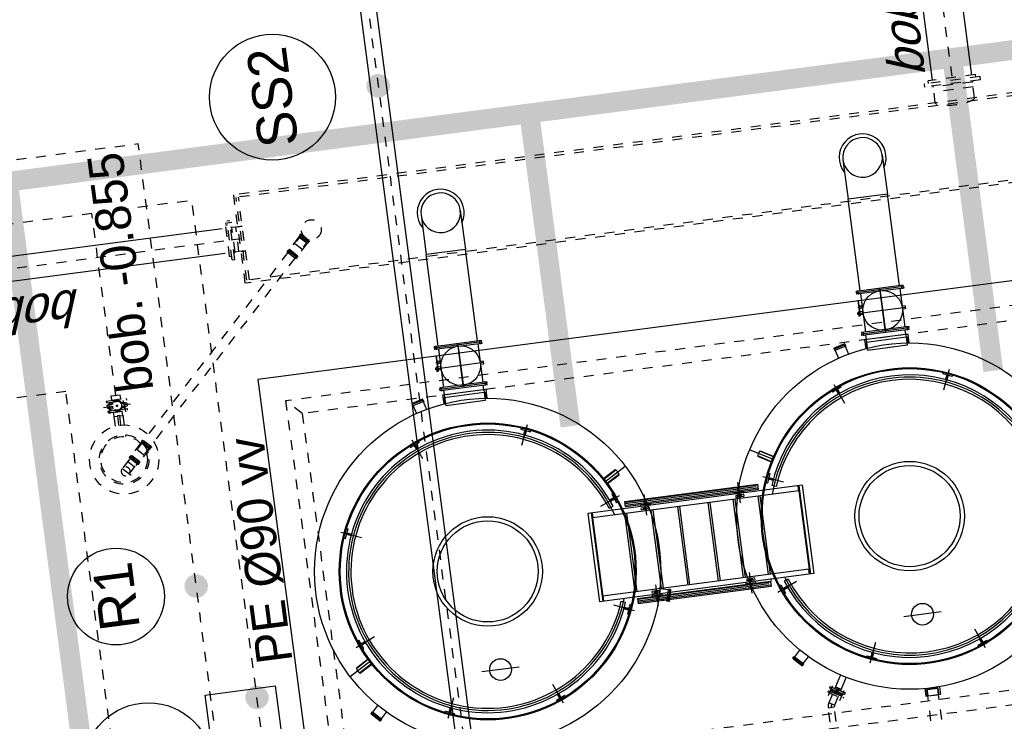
# Model space of a CAD drawing. Header units: metres. Extents: x 118052 to 118564, y 454784 to 455719.
# Tile 139 of 160: x 118522.88 to 118532.81, y 455290.4 to 455297.47. Entities that reach past the tile are written whole.
import ezdxf
from ezdxf.enums import TextEntityAlignment as Align

# ---------------------------------------------------------------- set-up
doc = ezdxf.new("R2010")
doc.units = ezdxf.units.M
doc.header["$LTSCALE"] = 0.5
for name, pattern in [('DASHED', [19.05, 12.7, -6.35]), ('Tauw_HIDDEN3', [2.8, 2, -0.8]), ('Tauw_L_Center2', [6.499, 4, -0.833, 0.833, -0.833])]:
    doc.linetypes.add(name, pattern=pattern)
for name, color, linetype in [('C-035', 6, 'Continuous'), ('EL_N_A_EB00----REVISIE~-_-----', 1, 'Continuous'), ('GRAAFWERKZAAMHEDEN', 6, 'Continuous'), ('KABELLOOP', 6, 'Continuous'), ('Koningsstal VIEUWPORT', 254, 'Continuous'), ('ME_N_A_EB00----kunstof-put~-_-----', 135, 'Continuous'), ('ME_N_H_EB00X---ALG_Stramien~-_-----', 135, 'Tauw_HIDDEN3'), ('ZU_N_-_AL999---LC_pvc90_sdr34__18_^200~-_-----', 7, 'Continuous'), ('ZU_N_-_AL999---LL_pvc250_zgr34__18_^200~N_-----', 7, 'Continuous'), ('ZU_N_-_AL999---LLVpvc400_zbr11__18_^100~-_-----', 7, 'Continuous'), ('ZU_N_-_AL999---LR_PE-90_vbr11__18_^200~-_-----', 7, 'Continuous'), ('ZU_N_-_AL999---LSSpvc160_vgr11__20_^200~M_-----', 7, 'Continuous'), ('ZU_N_-_AL999---LW_pvc160_vbr11__20_^200~M_-----', 7, 'Continuous'), ('ZU_N_-_EL999---LB_PE-90_sdr00~H_-----', 2, 'Tauw_L_Center2'), ('ZU_N_-_EL999---LC_pvc90_sdr34~H_-----', 2, 'Tauw_L_Center2'), ('ZU_N_-_EL999---LL_pvc250_zgr34~H_-----', 2, 'Tauw_L_Center2'), ('ZU_N_-_EL999---LL_pvc250_zgr34~W_-----', 2, 'Continuous'), ('ZU_N_-_EL999---LLVpvc400_zbr11~H_-----', 2, 'Tauw_L_Center2'), ('ZU_N_-_EL999---LLVpvc400_zbr11~W_-----', 2, 'Continuous'), ('ZU_N_-_EL999---LR_PE-90_vbr11~H_-----', 2, 'Tauw_L_Center2'), ('ZU_N_-_EL999---LSSpvc160_vgr11~H_-----', 2, 'Tauw_L_Center2'), ('ZU_N_-_EL999---LSSpvc160_vgr11~W_-----', 8, 'Continuous'), ('ZU_N_-_EL999---LW_pvc160_vbr11~H_-----', 2, 'Tauw_L_Center2'), ('ZU_N_-_ML999---LR_PE-90_pgr17__20_^200~M_-----', 7, 'Continuous'), ('ZU_N_-_ML999---LSSpvc160_vgr11__20_^200~M_-----', 7, 'Continuous'), ('ZU_N_-_ML999---LW_pvc160_vbr11__20_^200~M_-----', 7, 'Continuous')]:
    doc.layers.add(name, color=color, linetype=linetype)
doc.styles.add('BURO-025', font='Isocp.shx', dxfattribs={"height": 500})
doc.styles.add('TAUW-ISOCP', font='tcb_isocp.shx')
doc.styles.add('tcb_isocp', font='tcb_isocp.shx')

# ---------------------------------------------------------------- blocks, each defined once
blk = doc.blocks.new('A$C6DFC50BF')
at = {"layer": 'GRAAFWERKZAAMHEDEN'}
blk.add_lwpolyline([(67093.3, -72542.1), (74516.5, -72542.1), (74516.5, -73255.8), (67093.3, -73255.8)], close=True, dxfattribs=at)
at = {"layer": 'KABELLOOP', "linetype": 'DASHED', "const_width": 200}
for points in [[(79917.8, -55943.8), (79917.8, -91749.9), (53597.7, -91754.5), (53597.7, -89649.9)], [(63389.6, -68370.8), (63373.5, -71239.9), (79917.8, -71239.9)], [(76730.2, -76554.1), (79917.8, -76554.1)], [(76730.2, -80864.1), (79917.8, -80864.1)]]:
    blk.add_lwpolyline(points, dxfattribs=at)
at = {"layer": 'GRAAFWERKZAAMHEDEN', "color": 2, "style": 'BURO-025'}
blk.add_text('SLEUFBREEDTE=600mm', height=500, rotation=359.98371, dxfattribs=at).set_placement((67127.3, -73151.8))
blk = doc.blocks.new('Leidingen')
at = {"layer": 'C-035'}
blk.add_line((-187463, -14327.5), (-187457.3, -14341.4), dxfattribs=at)
at = {"layer": 'ME_N_A_EB00----kunstof-put~-_-----'}
for p, q in [((-184621.5, -13635), (-189121.5, -13635)), ((-184621.5, -30635), (-184621.5, -13635)), ((-187591.6, -14394.6), (-187721.6, -14169.5)), ((-187697.9, -14273.4), (-187623.7, -14402)), ((-187619.6, -14399.6), (-187694.8, -14269.4)), ((-187573.2, -14372.8), (-187648.4, -14242.6)), ((-187569.1, -14370.5), (-187643.4, -14241.9)), ((-187463, -14327.5), (-187370.6, -14289.3)), ((-187457.3, -14341.4), (-187364.9, -14303.1)), ((-187434.1, -14266.6), (-187351.4, -14466.4)), ((-187418, -14325.1), (-187399.8, -14369)), ((-187404.1, -14319.4), (-187386, -14363.3)), ((-187370.6, -14289.3), (-187364.9, -14303.1)), ((-186259, -14266.6), (-186341.8, -14466.4)), ((-186322.5, -14289.2), (-186328.3, -14303.1)), ((-186328.3, -14303.1), (-186235.9, -14341.4)), ((-186322.5, -14289.2), (-186230.1, -14327.5)), ((-186289, -14319.4), (-186307.2, -14363.2)), ((-186275.1, -14325.1), (-186293.3, -14369)), ((-188121.5, -14329.4), (-188202.1, -14410)), ((-188202.1, -14414.2), (-188186.6, -14429.8)), ((-188115.9, -14337.8), (-188193.6, -14415.6)), ((-188183, -14426.2), (-188193.6, -14415.6)), ((-188101.7, -14344.9), (-188186.6, -14429.8)), ((-188183, -14426.2), (-188122.2, -14487)), ((-188117.3, -14329.4), (-188101.7, -14344.9)), ((-188105.2, -14348.4), (-188115.9, -14337.8)), ((-188105.2, -14348.4), (-188044.4, -14409.3)), ((-186230.1, -14327.5), (-186235.9, -14341.4)), ((-188265, -15097.6), (-188065.2, -15180.4)), ((-188242.4, -15161.1), (-188204.1, -15068.7)), ((-188228.5, -15166.8), (-188190.3, -15074.4)), ((-188206.5, -15113.7), (-188162.6, -15131.9)), ((-188204.1, -15068.7), (-188190.2, -15074.4)), ((-185428.1, -15097.5), (-185627.9, -15180.3)), ((-185486.6, -15113.6), (-185530.5, -15131.8)), ((-185489, -15068.6), (-185502.9, -15074.4)), ((-185502.8, -15074.4), (-185464.6, -15166.7)), ((-185489, -15068.6), (-185450.7, -15161)), ((-188242.4, -15161.1), (-188228.5, -15166.8)), ((-188212.3, -15127.5), (-188168.4, -15145.7)), ((-185480.8, -15127.5), (-185524.7, -15145.7)), ((-185450.7, -15161), (-185464.6, -15166.7)), ((-185088.2, -15156.8), (-185171.3, -15179.1)), ((-185068.2, -15146.3), (-185089.5, -15152)), ((-185058.4, -15267.9), (-185089.5, -15152)), ((-185088.2, -15156.8), (-185073.7, -15152.9)), ((-185045.2, -15259.2), (-185073.7, -15152.9)), ((-185035, -15258.5), (-185064.6, -15148.4)), ((-185059.7, -15263), (-185142.8, -15285.3)), ((-185059.7, -15263), (-185045.2, -15259.2)), ((-185037.2, -15262.2), (-185058.4, -15267.9)), ((-187846.5, -15874.7), (-187846.5, -15495.3)), ((-185131.6, -15485), (-185021.5, -15485)), ((-185131.6, -15885), (-185131.6, -15485)), ((-185021.5, -15465), (-185110.4, -15465)), ((-185108.7, -15479), (-185046.5, -15479)), ((-185046.5, -15479), (-185046.5, -15885)), ((-185021.5, -15905), (-185021.5, -15465)), ((-185021.5, -15485), (-184974.6, -15485)), ((-184979.6, -15462.5), (-184954.6, -15462.5)), ((-184974.6, -15925), (-184974.6, -15445)), ((-184974.6, -15445), (-184959.6, -15445)), ((-184939.6, -15462.5), (-184964.6, -15462.5)), ((-184959.6, -15925), (-184959.6, -15445)), ((-184944.6, -15445), (-184959.6, -15445)), ((-184959.6, -15925), (-184959.6, -15445)), ((-184944.6, -15925), (-184944.6, -15445)), ((-184554.6, -15485), (-184944.6, -15485)), ((-184775.2, -15438), (-184775.2, -15451)), ((-184733.8, -15438), (-184775.2, -15438)), ((-184619.8, -15451), (-184775.2, -15451)), ((-184773.2, -15440), (-184773.2, -15449)), ((-184733.8, -15440), (-184773.2, -15440)), ((-184619.8, -15449), (-184773.2, -15449)), ((-184764.6, -15485), (-184764.6, -15455)), ((-184734.6, -15455), (-184764.6, -15455)), ((-184757.1, -15432), (-184755.1, -15430)), ((-184757.1, -15438), (-184757.1, -15432)), ((-184742.1, -15432), (-184757.1, -15432)), ((-184757.1, -15449), (-184757.1, -15440)), ((-184757.1, -15455), (-184757.1, -15451)), ((-184744.1, -15430), (-184755.1, -15430)), ((-184749.6, -15920), (-184749.6, -15425)), ((-184742.1, -15432), (-184744.1, -15430)), ((-184742.1, -15438), (-184742.1, -15432)), ((-184742.1, -15449), (-184742.1, -15440)), ((-184742.1, -15455), (-184742.1, -15451)), ((-184734.6, -15485), (-184734.6, -15455)), ((-184733.8, -15438), (-184733.8, -15440)), ((-184702.1, -15485), (-184702.1, -15451)), ((-184677.1, -15451), (-184702.1, -15451)), ((-184689.6, -15492.8), (-184689.6, -15440.3)), ((-184677.1, -15485), (-184677.1, -15451)), ((-184619.8, -15449), (-184619.8, -15451)), ((-184534.6, -15462.5), (-184559.6, -15462.5)), ((-184554.6, -15925), (-184554.6, -15445)), ((-184539.6, -15445), (-184554.6, -15445)), ((-184544.6, -15462.5), (-184519.6, -15462.5)), ((-184539.6, -15925), (-184539.6, -15445)), ((-184539.6, -15925), (-184539.6, -15445)), ((-184539.6, -15445), (-184524.6, -15445)), ((-184524.6, -15925), (-184524.6, -15445)), ((-184524.6, -15485), (-183590.8, -15485)), ((-183590.8, -15885), (-183590.8, -15485)), ((-183190.8, -15485), (-183590.8, -15485)), ((-184534.6, -15685), (-184964.6, -15685)), ((-184947, -15685), (-184522.5, -15685)), ((-184947, -15685), (-184522.5, -15685)), ((-185021.5, -15885), (-185131.6, -15885)), ((-185021.5, -15905), (-185110.4, -15905)), ((-185046.5, -15891), (-185108.7, -15891)), ((-185046.5, -15885), (-185046.5, -15891)), ((-185021.5, -15885), (-184974.6, -15885)), ((-184979.6, -15907.5), (-184954.6, -15907.5)), ((-184939.6, -15907.5), (-184964.6, -15907.5)), ((-184554.6, -15885), (-184944.6, -15885)), ((-184764.6, -15915), (-184764.6, -15885)), ((-184734.6, -15915), (-184764.6, -15915)), ((-184734.6, -15915), (-184734.6, -15885)), ((-184534.6, -15907.5), (-184559.6, -15907.5)), ((-184544.6, -15907.5), (-184519.6, -15907.5)), ((-184524.6, -15885), (-183590.8, -15885)), ((-183190.8, -15885), (-183590.8, -15885)), ((-184974.6, -15925), (-184959.6, -15925)), ((-184944.6, -15925), (-184959.6, -15925)), ((-184539.6, -15925), (-184554.6, -15925)), ((-184539.6, -15925), (-184524.6, -15925)), ((-188265, -16272.7), (-188065, -16189.8)), ((-188242.4, -16209.2), (-188228.5, -16203.4)), ((-188204.1, -16301.6), (-188242.4, -16209.2)), ((-188190.2, -16295.8), (-188228.5, -16203.4)), ((-185428, -16272.6), (-185628, -16189.8)), ((-185464.5, -16203.4), (-185502.8, -16295.8)), ((-185450.7, -16209.1), (-185489, -16301.5)), ((-185450.7, -16209.1), (-185464.6, -16203.4)), ((-188212.2, -16242.7), (-188168.3, -16224.5)), ((-188206.5, -16256.6), (-188162.6, -16238.4)), ((-188204.1, -16301.6), (-188190.2, -16295.8)), ((-185486.6, -16256.5), (-185530.4, -16238.3)), ((-185480.8, -16242.6), (-185524.7, -16224.5)), ((-185489, -16301.5), (-185502.8, -16295.7)), ((-187296.4, -18949.3), (-187296.2, -16763.9)), ((-186396.2, -16764), (-187296.2, -16763.9)), ((-186396.2, -16799), (-187296.2, -16798.9)), ((-187296.2, -16803.9), (-187246.2, -16803.9)), ((-187296.2, -16808.9), (-187246.2, -16808.9)), ((-187246.2, -16803.9), (-187291.2, -16803.9)), ((-186446.2, -16804), (-187253.7, -16803.9)), ((-187246.4, -18909.3), (-187246.2, -16803.9)), ((-186446.4, -18909.4), (-186446.2, -16804)), ((-186396.2, -16804), (-186446.2, -16804)), ((-186446.2, -16804), (-186401.2, -16804)), ((-186396.2, -16809), (-186446.2, -16809)), ((-186396.4, -18949.4), (-186396.2, -16764)), ((-187434.1, -17103.6), (-187351.2, -16903.6)), ((-186341.9, -16903.6), (-186259, -17103.6)), ((-187417.9, -17045.1), (-187399.8, -17001.2)), ((-187404.1, -17050.8), (-187385.9, -17006.9)), ((-187319.3, -16984.1), (-187334.7, -17026.4)), ((-186373.7, -16984.1), (-186358.3, -17026.4)), ((-186288.9, -17050.8), (-186307.1, -17006.9)), ((-186275.1, -17045), (-186293.2, -17001.2)), ((-186124, -16999.5), (-186049.8, -17128.1)), ((-186119.9, -16997.2), (-186044.7, -17127.4)), ((-186101.6, -16975.4), (-185971.6, -17200.6)), ((-186073.5, -16970.4), (-185998.3, -17100.6)), ((-185995.2, -17096.6), (-186069.5, -16968)), ((-187462.9, -17042.7), (-187457.2, -17028.8)), ((-187370.6, -17080.9), (-187462.9, -17042.7)), ((-187364.8, -17067.1), (-187457.2, -17028.8)), ((-187370.6, -17080.9), (-187364.8, -17067.1)), ((-186235.8, -17028.8), (-186328.2, -17067)), ((-186322.4, -17080.9), (-186328.2, -17067)), ((-186230.1, -17042.6), (-186322.4, -17080.9)), ((-186230.1, -17042.6), (-186235.8, -17028.8)), ((-187366.2, -17150.9), (-187366.4, -18505.9)), ((-187316.2, -17150.9), (-187366.2, -17150.9)), ((-187356.4, -18505.9), (-187356.2, -17150.9)), ((-187341.4, -18485.9), (-187341.2, -17150.9)), ((-187326.4, -18505.9), (-187326.2, -17150.9)), ((-187316.2, -17150.9), (-187316.4, -18505.9)), ((-186446.2, -17131), (-187246.2, -17130.9)), ((-186446.2, -17151), (-187246.2, -17150.9)), ((-186376.6, -17150.5), (-186326.6, -17150.4)), ((-186376.2, -17151), (-186376.4, -18506)), ((-186366.4, -18506), (-186366.2, -17151)), ((-186351.4, -18486), (-186351.2, -17151)), ((-186336.4, -18506), (-186336.2, -17151)), ((-186326.2, -17151), (-186326.4, -18506)), ((-187296.2, -17300.9), (-187311.2, -17300.9)), ((-187311.2, -17400.9), (-187311.2, -17300.9)), ((-187280.2, -17310.9), (-187280.2, -17341.5)), ((-187262.2, -17310.9), (-187262.2, -17341.5)), ((-186430.2, -17311), (-186430.2, -17341.6)), ((-186412.2, -17311), (-186412.2, -17341.6)), ((-186381.2, -17301), (-186396.2, -17301)), ((-186381.2, -17301), (-186381.2, -17401)), ((-187410.5, -17350.9), (-187200.5, -17350.9)), ((-187374.6, -17443.2), (-187352.3, -17360.1)), ((-187311.2, -17343.4), (-187366.2, -17343.4)), ((-187311.2, -17358.4), (-187366.2, -17358.4)), ((-187316.2, -17343.4), (-187316.2, -17358.4)), ((-187296.2, -17400.9), (-187311.3, -17400.9)), ((-187288.4, -17345.9), (-187255.4, -17345.9)), ((-187280.2, -17341.5), (-187280.2, -17350.3)), ((-187280.2, -17380.9), (-187280.2, -17350.3)), ((-187271.2, -17324.6), (-187271.2, -17369.8)), ((-187268.3, -17471.7), (-187246.1, -17388.6)), ((-187262.2, -17341.5), (-187262.2, -17350.3)), ((-187262.2, -17380.9), (-187262.2, -17350.3)), ((-186446.2, -17401), (-187246.2, -17400.9)), ((-186282, -17351), (-186491.9, -17351)), ((-186404.1, -17346), (-186437, -17346)), ((-186430.2, -17341.6), (-186430.2, -17350.4)), ((-186430.2, -17381), (-186430.2, -17350.4)), ((-186421.2, -17324.7), (-186421.2, -17369.9)), ((-186412.2, -17341.6), (-186412.2, -17350.4)), ((-186412.2, -17381), (-186412.2, -17350.4)), ((-186381.2, -17401), (-186396.2, -17401)), ((-186326.2, -17343.5), (-186381.2, -17343.5)), ((-186326.2, -17358.5), (-186381.2, -17358.5)), ((-186376.2, -17313.5), (-186376.2, -17328.5)), ((-187385.1, -17463.2), (-187379.4, -17441.9)), ((-187383, -17466.8), (-187272.9, -17496.3)), ((-187379.4, -17441.9), (-187263.5, -17473)), ((-187374.6, -17443.2), (-187378.5, -17457.7)), ((-187378.5, -17457.7), (-187272.2, -17486.2)), ((-187268.3, -17471.7), (-187272.2, -17486.2)), ((-187269.2, -17494.2), (-187263.5, -17473)), ((-186446.2, -17421), (-187246.2, -17420.9)), ((-186446.3, -17671), (-187246.3, -17670.9)), ((-186446.3, -17691), (-187246.3, -17690.9)), ((-186446.3, -17981), (-187246.3, -17980.9)), ((-186446.3, -18001), (-187246.3, -18000.9)), ((-187410.6, -18305.9), (-187200.6, -18305.9)), ((-187366.3, -18298.4), (-187311.3, -18298.4)), ((-187316.3, -18313.4), (-187316.3, -18298.4)), ((-187296.3, -18255.9), (-187311.3, -18255.9)), ((-187311.3, -18355.9), (-187311.3, -18255.9)), ((-187280.3, -18275.9), (-187280.3, -18306.5)), ((-187280.3, -18315.3), (-187280.3, -18306.5)), ((-187271.3, -18332.2), (-187271.3, -18287)), ((-187262.3, -18275.9), (-187262.3, -18306.5)), ((-187262.3, -18315.3), (-187262.3, -18306.5)), ((-186446.3, -18236), (-187246.3, -18235.9)), ((-186446.3, -18256), (-187246.3, -18255.9)), ((-186282.1, -18306), (-186492, -18306)), ((-186430.3, -18276), (-186430.3, -18306.6)), ((-186430.3, -18315.4), (-186430.3, -18306.6)), ((-186421.3, -18332.3), (-186421.3, -18287.1)), ((-186412.3, -18276), (-186412.3, -18306.6)), ((-186412.3, -18315.4), (-186412.3, -18306.6)), ((-186381.3, -18256), (-186396.3, -18256)), ((-186381.3, -18256), (-186381.3, -18356)), ((-186381.3, -18298.5), (-186326.3, -18298.5)), ((-187366.3, -18313.4), (-187311.3, -18313.4)), ((-187311.4, -18355.9), (-187296.3, -18355.9)), ((-187288.5, -18310.9), (-187255.5, -18310.9)), ((-187280.3, -18345.9), (-187280.3, -18315.3)), ((-187262.3, -18345.9), (-187262.3, -18315.3)), ((-186404.2, -18311), (-186437.2, -18311)), ((-186430.3, -18346), (-186430.3, -18315.4)), ((-186412.3, -18346), (-186412.3, -18315.4)), ((-186396.3, -18356), (-186381.3, -18356)), ((-186381.3, -18313.5), (-186326.3, -18313.5)), ((-186376.3, -18343.5), (-186376.3, -18328.5)), ((-186446.4, -18491), (-187246.4, -18490.9)), ((-186101.6, -18694.7), (-185971.6, -18469.5)), ((-187370.6, -18589.1), (-187462.9, -18627.4)), ((-187364.8, -18603), (-187457.2, -18641.2)), ((-187434.1, -18566.4), (-187351.2, -18766.5)), ((-187370.6, -18589.1), (-187364.8, -18603)), ((-187316.4, -18505.9), (-187366.4, -18505.9)), ((-186446.4, -18511), (-187246.4, -18510.9)), ((-186376.4, -18506), (-186326.4, -18506)), ((-186341.9, -18766.5), (-186259, -18566.4)), ((-186322.4, -18589.1), (-186328.2, -18603)), ((-186235.8, -18641.3), (-186328.2, -18603)), ((-186230.1, -18627.4), (-186322.4, -18589.1)), ((-186124, -18670.6), (-186049.8, -18541.9)), ((-186119.9, -18672.8), (-186044.7, -18542.6)), ((-186073.5, -18699.6), (-185998.3, -18569.4)), ((-185995.2, -18573.4), (-186069.5, -18702)), ((-188121.5, -18629.4), (-188202.1, -18710)), ((-188115.8, -18637.9), (-188193.6, -18715.7)), ((-188101.7, -18644.9), (-188186.5, -18729.8)), ((-188117.2, -18629.4), (-188101.7, -18644.9)), ((-188105.2, -18648.5), (-188115.8, -18637.9)), ((-188105.2, -18648.5), (-188044.4, -18709.3)), ((-187462.9, -18627.4), (-187457.2, -18641.2)), ((-187417.9, -18625), (-187399.8, -18668.8)), ((-187404.1, -18619.2), (-187385.9, -18663.1)), ((-187319.3, -18685.9), (-187334.7, -18643.7)), ((-186373.7, -18685.9), (-186358.3, -18643.7)), ((-186288.9, -18619.3), (-186307.1, -18663.1)), ((-186275.1, -18625), (-186293.2, -18668.9)), ((-186230.1, -18627.4), (-186235.8, -18641.3)), ((-188202.1, -18714.2), (-188186.5, -18729.8)), ((-188183, -18726.3), (-188193.6, -18715.7)), ((-188183, -18726.3), (-188122.2, -18787.1)), ((-188556.5, -19056.7), (-188505.5, -18968.4)), ((-188464.6, -18955.6), (-188547.1, -19098.5)), ((-188492.5, -18975.9), (-188543.5, -19064.2)), ((-188450.7, -18963.6), (-188533.2, -19106.5)), ((-188492.5, -18975.9), (-188518, -19020)), ((-188492.5, -18975.9), (-188505.5, -18968.4)), ((-188448.1, -18988.2), (-188497, -18960)), ((-188480.3, -18982.9), (-188492.5, -18975.9)), ((-188450.7, -18963.6), (-188464.6, -18955.6)), ((-187296.4, -18904.3), (-187246.4, -18904.3)), ((-187296.4, -18909.3), (-187246.4, -18909.3)), ((-186396.4, -18914.4), (-187296.4, -18914.3)), ((-186396.4, -18949.4), (-187296.4, -18949.3)), ((-187246.4, -18909.3), (-187291.4, -18909.3)), ((-186446.4, -18909.4), (-187246.4, -18909.3)), ((-186396.4, -18904.4), (-186446.4, -18904.4)), ((-186446.4, -18909.4), (-186401.4, -18909.4)), ((-186396.4, -18909.4), (-186446.4, -18909.4)), ((-188510.6, -19096.4), (-188559.5, -19068.2)), ((-188556.5, -19056.7), (-188543.5, -19064.2)), ((-188533.2, -19106.5), (-188547.1, -19098.5)), ((-188518, -19020), (-188543.5, -19064.2)), ((-188531.3, -19071.2), (-188543.5, -19064.2)), ((-188485.6, -19047.9), (-188535, -19019.4)), ((-188477.6, -19034.1), (-188527, -19005.6)), ((-188508.1, -19062.9), (-188506, -19063.3)), ((-188474.5, -19008.7), (-188506, -19063.3)), ((-188490.4, -19072.3), (-188506, -19063.3)), ((-188458.9, -19017.7), (-188490.4, -19072.3)), ((-188377.5, -19137.5), (-188490.4, -19072.3)), ((-188485.6, -19047.9), (-188477.6, -19034.1)), ((-188475.9, -19007.2), (-188474.5, -19008.7)), ((-188458.9, -19017.7), (-188474.5, -19008.7)), ((-188346, -19082.9), (-188458.9, -19017.7)), ((-188265, -19397.4), (-188065, -19480.2)), ((-188204.1, -19368.5), (-188242.4, -19460.9)), ((-188190.2, -19374.2), (-188228.5, -19466.6)), ((-188204.1, -19368.5), (-188190.2, -19374.2)), ((-185428, -19397.4), (-185628, -19480.3)), ((-185489, -19368.5), (-185502.8, -19374.3)), ((-185464.5, -19466.7), (-185502.8, -19374.3)), ((-185450.7, -19460.9), (-185489, -19368.5)), ((-188242.4, -19460.9), (-188228.5, -19466.6)), ((-188212.2, -19427.3), (-188168.3, -19445.5)), ((-188206.5, -19413.5), (-188162.6, -19431.7)), ((-185486.6, -19413.5), (-185530.4, -19431.7)), ((-185480.8, -19427.4), (-185524.7, -19445.6)), ((-185450.7, -19460.9), (-185464.6, -19466.7)), ((-185088.2, -19456.9), (-185171.3, -19479.1)), ((-185068.2, -19446.3), (-185089.5, -19452)), ((-185058.4, -19567.9), (-185089.5, -19452)), ((-185088.2, -19456.9), (-185073.7, -19453)), ((-185045.2, -19559.2), (-185073.7, -19453)), ((-185035, -19558.6), (-185064.6, -19448.5)), ((-185059.7, -19563.1), (-185142.8, -19585.4)), ((-185059.7, -19563.1), (-185045.2, -19559.2)), ((-185037.2, -19562.3), (-185058.4, -19567.9)), ((-187846.5, -20174.7), (-187846.5, -19795.3)), ((-185131.6, -19785), (-185021.5, -19785)), ((-185131.6, -20185), (-185131.6, -19785)), ((-185021.5, -19765), (-185110.4, -19765)), ((-185108.7, -19779), (-185046.5, -19779)), ((-185046.5, -19779), (-185046.5, -20185)), ((-185021.5, -20205), (-185021.5, -19765)), ((-185021.5, -19785), (-184974.6, -19785)), ((-184979.6, -19762.5), (-184954.6, -19762.5)), ((-184974.6, -20225), (-184974.6, -19745)), ((-184974.6, -19745), (-184959.6, -19745)), ((-184939.6, -19762.5), (-184964.6, -19762.5)), ((-184959.6, -20225), (-184959.6, -19745)), ((-184944.6, -19745), (-184959.6, -19745)), ((-184959.6, -20225), (-184959.6, -19745)), ((-184944.6, -20225), (-184944.6, -19745)), ((-184554.6, -19785), (-184944.6, -19785)), ((-184775.2, -19738), (-184775.2, -19751)), ((-184733.8, -19738), (-184775.2, -19738)), ((-184619.8, -19751), (-184775.2, -19751)), ((-184773.2, -19740), (-184773.2, -19749)), ((-184733.8, -19740), (-184773.2, -19740)), ((-184619.8, -19749), (-184773.2, -19749)), ((-184764.6, -19785), (-184764.6, -19755)), ((-184734.6, -19755), (-184764.6, -19755)), ((-184757.1, -19732), (-184755.1, -19730)), ((-184757.1, -19738), (-184757.1, -19732)), ((-184742.1, -19732), (-184757.1, -19732)), ((-184757.1, -19749), (-184757.1, -19740)), ((-184757.1, -19755), (-184757.1, -19751)), ((-184744.1, -19730), (-184755.1, -19730)), ((-184749.6, -20220), (-184749.6, -19725)), ((-184742.1, -19732), (-184744.1, -19730)), ((-184742.1, -19738), (-184742.1, -19732)), ((-184742.1, -19749), (-184742.1, -19740)), ((-184742.1, -19755), (-184742.1, -19751)), ((-184734.6, -19785), (-184734.6, -19755)), ((-184733.8, -19738), (-184733.8, -19740)), ((-184702.1, -19785), (-184702.1, -19751)), ((-184677.1, -19751), (-184702.1, -19751)), ((-184689.6, -19792.8), (-184689.6, -19740.3)), ((-184677.1, -19785), (-184677.1, -19751)), ((-184619.8, -19749), (-184619.8, -19751)), ((-184534.6, -19762.5), (-184559.6, -19762.5)), ((-184554.6, -20225), (-184554.6, -19745)), ((-184539.6, -19745), (-184554.6, -19745)), ((-184544.6, -19762.5), (-184519.6, -19762.5)), ((-184539.6, -20225), (-184539.6, -19745)), ((-184539.6, -20225), (-184539.6, -19745)), ((-184539.6, -19745), (-184524.6, -19745)), ((-184524.6, -20225), (-184524.6, -19745)), ((-184524.6, -19785), (-183590.8, -19785)), ((-183590.8, -20185), (-183590.8, -19785)), ((-183190.8, -19785), (-183590.8, -19785)), ((-188671.6, -19925.5), (-188671.6, -19930.5)), ((-188610.5, -19925.5), (-188671.6, -19925.5)), ((-188606.6, -19930.5), (-188671.6, -19930.5)), ((-188671.6, -19930.5), (-188671.6, -19999.4)), ((-188594.9, -19910.5), (-188671.4, -19910.5)), ((-188671.4, -19910.5), (-188671.4, -20060.5)), ((-188595.6, -19930.5), (-188671.4, -19930.5)), ((-188606.6, -19930.5), (-188606.6, -20040.5)), ((-188604.6, -19932.5), (-188606.6, -19930.5)), ((-188602.6, -19930.5), (-188604.6, -19932.5)), ((-188604.6, -19932.5), (-188604.6, -20038.5)), ((-188602.6, -20040.5), (-188602.6, -19930.5)), ((-188595.6, -19930.5), (-188602.6, -19930.5)), ((-184534.6, -19985), (-184964.6, -19985)), ((-184947, -19985), (-184522.5, -19985)), ((-184947, -19985), (-184522.5, -19985)), ((-188671.6, -19999.4), (-188671.6, -20045.5)), ((-188671.6, -20040.5), (-188606.6, -20040.5)), ((-188671.6, -20045.5), (-188610.5, -20045.5)), ((-188595.6, -20040.5), (-188671.4, -20040.5)), ((-188594.9, -20060.5), (-188671.4, -20060.5)), ((-188606.6, -20040.5), (-188604.6, -20038.5)), ((-188604.6, -20038.5), (-188602.6, -20040.5)), ((-188602.6, -20040.5), (-188595.6, -20040.5)), ((-185021.5, -20185), (-185131.6, -20185)), ((-185046.5, -20191), (-185108.7, -20191)), ((-185046.5, -20185), (-185046.5, -20191)), ((-185021.5, -20185), (-184974.6, -20185)), ((-184554.6, -20185), (-184944.6, -20185)), ((-184764.6, -20215), (-184764.6, -20185)), ((-184734.6, -20215), (-184734.6, -20185)), ((-184524.6, -20185), (-183590.8, -20185)), ((-183190.8, -20185), (-183590.8, -20185)), ((-185021.5, -20205), (-185110.4, -20205)), ((-184979.6, -20207.5), (-184954.6, -20207.5)), ((-184974.6, -20225), (-184959.6, -20225)), ((-184939.6, -20207.5), (-184964.6, -20207.5)), ((-184944.6, -20225), (-184959.6, -20225)), ((-184734.6, -20215), (-184764.6, -20215)), ((-184534.6, -20207.5), (-184559.6, -20207.5)), ((-184539.6, -20225), (-184554.6, -20225)), ((-184544.6, -20207.5), (-184519.6, -20207.5)), ((-184539.6, -20225), (-184524.6, -20225)), ((-188265, -20572.5), (-188065.2, -20489.7)), ((-185428.1, -20572.5), (-185627.9, -20489.8)), ((-188242.4, -20509), (-188228.5, -20503.2)), ((-188242.4, -20509), (-188204.1, -20601.4)), ((-188228.5, -20503.2), (-188190.3, -20595.6)), ((-188212.3, -20542.5), (-188168.4, -20524.3)), ((-188206.5, -20556.3), (-188162.6, -20538.2)), ((-185486.6, -20556.4), (-185530.5, -20538.2)), ((-185480.8, -20542.6), (-185524.7, -20524.4)), ((-185502.8, -20595.7), (-185464.6, -20503.3)), ((-185489, -20601.4), (-185450.7, -20509)), ((-185450.7, -20509), (-185464.6, -20503.3)), ((-188204.1, -20601.4), (-188190.2, -20595.6)), ((-185489, -20601.4), (-185502.9, -20595.7))]:
    blk.add_line(p, q, dxfattribs=at)
for centre, radius in [((-186846.5, -15685), 1750), ((-186846.5, -15685.2), 1500), ((-186846.5, -15685.2), 1490), ((-186846.5, -15685.1), 553), ((-186846.5, -15685), 510.9), ((-184749.6, -15685), 200), ((-187846.5, -15685), 110), ((-187271.2, -17345.9), 15), ((-187271.2, -17345.9), 10), ((-186421.2, -17346), 15), ((-186421.2, -17346), 10), ((-186846.5, -19985), 1750), ((-187271.3, -18310.9), 15), ((-187271.3, -18310.9), 10), ((-186421.3, -18311), 15), ((-186421.3, -18311), 10), ((-186846.5, -19985.1), 1500), ((-186846.5, -19985.1), 1490), ((-186846.5, -19985.1), 553), ((-186846.5, -19985), 510.9), ((-184749.6, -19985), 200), ((-187846.5, -19985), 110)]:
    blk.add_circle(centre, radius, dxfattribs=at)
for centre, radius, start, end in [((-186846.5, -15684.9), 1427.5, 289.99812, 250.00188), ((-186846.5, -15684.9), 1405, 286.54077, 251.31986), ((-186846.5, -15684.9), 1382.5, 289.99806, 250.00194), ((-187635.5, -14318.5), 77, 95.83796, 144.16204), ((-188200, -14412.1), 3, 135, 225), ((-188119.4, -14331.5), 3, 45, 135), ((-185067.5, -15149.2), 3, 15, 105), ((-185037.9, -15259.3), 3, 285, 15), ((-183190.8, -15685), 200, 90, 270), ((-183190.8, -15685), 237.5, 237.3631, 122.63689), ((-183190.8, -15685), 200, 270, 90), ((-186057.6, -17051.6), 77, 275.83796, 324.16204), ((-187271.2, -17310.9), 9, 359.99336, 179.99336), ((-186421.2, -17311), 9, 359.99336, 179.99336), ((-187271.2, -17380.9), 9, 179.99336, 359.99336), ((-186421.2, -17381), 9, 179.99336, 359.99336), ((-187382.2, -17463.9), 3, 165, 255), ((-187272.1, -17493.5), 3, 255, 345), ((-187271.3, -18275.9), 9, 359.99336, 179.99336), ((-186421.3, -18276), 9, 359.99336, 179.99336), ((-187271.3, -18345.9), 9, 179.99336, 359.99336), ((-186421.3, -18346), 9, 179.99336, 359.99336), ((-187306.4, -18505.9), 10, 179.99336, 359.99336), ((-186057.6, -18618.5), 77, 35.83796, 84.16204), ((-186846.5, -19985.1), 1427.5, 109.99812, 250), ((-186846.5, -19985.1), 1405, 108.68014, 250), ((-186846.5, -19985.1), 1382.5, 109.99806, 250), ((-188119.4, -18631.5), 3, 45, 135), ((-186846.5, -19985.1), 1405, 290, 73.45923), ((-186846.5, -19985.1), 1382.5, 290, 70.00194), ((-186846.5, -19985.1), 1427.5, 290, 70.00188), ((-188200, -18712.1), 3, 135, 225), ((-185067.5, -19449.2), 3, 15, 105), ((-185037.9, -19559.4), 3, 285, 15), ((-183190.8, -19985), 200, 90, 270), ((-183190.8, -19985), 237.5, 237.3631, 122.63689), ((-183190.8, -19985), 200, 270, 90)]:
    blk.add_arc(centre, radius, start, end, dxfattribs=at)
at = {"layer": 'ME_N_H_EB00X---ALG_Stramien~-_-----'}
for p, q in [((-184772.5, -12109.5), (-184655.7, -12109.5)), ((-184741.2, -12089.5), (-184759.2, -12089.5)), ((-184759.2, -12089.5), (-184759.2, -12289.5)), ((-184741.2, -12089.5), (-184741.2, -12218.7)), ((-184724.2, -12120.5), (-184741.2, -12120.5)), ((-184724.2, -12120.5), (-184714.2, -12088.5)), ((-184724.2, -12120.5), (-184724.2, -12140.7)), ((-184682.2, -12088.5), (-184714.2, -12088.5)), ((-184682.2, -12088.5), (-184714.2, -12088.5)), ((-184714.2, -12136.7), (-184714.2, -12088.5)), ((-184698.8, -12050.2), (-184698.8, -12326.9)), ((-184672.2, -12120.5), (-184682.2, -12088.5)), ((-184682.2, -12137.1), (-184682.2, -12088.5)), ((-184672.2, -12120.5), (-184656.4, -12120.5)), ((-184672.2, -12120.5), (-184672.2, -12141.4)), ((-184656.4, -12089.5), (-184638.4, -12089.5)), ((-184656.4, -12089.5), (-184656.4, -12289.5)), ((-184638.4, -12089.5), (-184638.4, -12289.5)), ((-185417.8, -12238.9), (-185319, -12140.1)), ((-185400.2, -12221.3), (-185322.5, -12299)), ((-185258.9, -12235.4), (-185336.6, -12157.7)), ((-185336.6, -12285), (-185273, -12221.3)), ((-185085.8, -12408.5), (-185258.9, -12235.4)), ((-185002.2, -12144.5), (-185018, -12144.5)), ((-185002.2, -12234.5), (-185018, -12234.5)), ((-184802.1, -12144.5), (-185002.2, -12144.5)), ((-184802.1, -12234.5), (-185002.2, -12234.5)), ((-184798.2, -12179.5), (-184998.4, -12179.5)), ((-184798.2, -12199.5), (-184998.4, -12199.5)), ((-184804.2, -12144.5), (-184804.2, -12179.5)), ((-184804.2, -12144.5), (-184761.2, -12144.5)), ((-184804.2, -12199.5), (-184804.2, -12234.5)), ((-184804.2, -12234.5), (-184761.2, -12234.5)), ((-184798.2, -12179.5), (-184798.2, -12199.5)), ((-184759.2, -12143.8), (-184761.2, -12144.5)), ((-184761.2, -12144.5), (-184761.2, -12234.5)), ((-184761.2, -12234.5), (-184759.2, -12235.3)), ((-184741.2, -12224.5), (-184741.2, -12289.5)), ((-184724.2, -12144.7), (-184724.2, -12151.1)), ((-184724.2, -12227.9), (-184724.2, -12234.3)), ((-184714.2, -12146.2), (-184714.2, -12140.4)), ((-184714.2, -12232.9), (-184714.2, -12238.6)), ((-184704.3, -12184), (-184693.3, -12184)), ((-184704.3, -12184), (-184704.3, -12195)), ((-184704.3, -12195), (-184693.3, -12195)), ((-184693.3, -12184), (-184693.3, -12195)), ((-184682.2, -12146.6), (-184682.2, -12140.8)), ((-184682.2, -12232.4), (-184682.2, -12238.3)), ((-184672.2, -12145.4), (-184672.2, -12152)), ((-184672.2, -12227), (-184672.2, -12233.6)), ((-184672.2, -12237.6), (-184672.2, -12258.5)), ((-184638.4, -12143.8), (-184636.4, -12144.5)), ((-184636.4, -12234.5), (-184638.4, -12235.3)), ((-184636.4, -12144.5), (-184636.4, -12234.5)), ((-184593.4, -12144.5), (-184593.4, -12234.5)), ((-185149.4, -12472.2), (-185322.5, -12299)), ((-185316.2, -12320.8), (-185237.1, -12241.7)), ((-185316.2, -12323), (-185316.2, -12320.8)), ((-185306.1, -12333.1), (-185316.2, -12323)), ((-185306.1, -12333.1), (-185224.8, -12251.8)), ((-185306.1, -12333.1), (-185303.9, -12333.1)), ((-185303.9, -12333.1), (-185224.8, -12254)), ((-185292.7, -12342.1), (-185302.8, -12332)), ((-185292.7, -12342.1), (-185215.8, -12265.3)), ((-185290.4, -12342.1), (-185215.8, -12267.5)), ((-185234.9, -12241.7), (-185237.1, -12241.7)), ((-185224.8, -12251.8), (-185234.9, -12241.7)), ((-185228.9, -12392.6), (-185165.3, -12329)), ((-185215.8, -12265.3), (-185225.9, -12255.2)), ((-185224.8, -12251.8), (-185224.8, -12254)), ((-185215.8, -12265.3), (-185215.8, -12267.5)), ((-185103.8, -12379.5), (-185215.8, -12267.5)), ((-184772.3, -12269.5), (-184659, -12269.5)), ((-184759.2, -12289.5), (-184741.2, -12289.5)), ((-184724.2, -12258.5), (-184741.2, -12258.5)), ((-184724.2, -12238.3), (-184724.2, -12258.5)), ((-184724.2, -12258.5), (-184714.2, -12290.5)), ((-184714.2, -12242.3), (-184714.2, -12290.5)), ((-184682.2, -12290.5), (-184714.2, -12290.5)), ((-184682.2, -12241.9), (-184682.2, -12290.5)), ((-184672.2, -12258.5), (-184682.2, -12290.5)), ((-184672.2, -12258.5), (-184656.4, -12258.5)), ((-184638.4, -12289.5), (-184656.4, -12289.5)), ((-185292.7, -12342.1), (-185290.4, -12342.1)), ((-185178.4, -12454.1), (-185290.4, -12342.1)), ((-185178.4, -12454.1), (-185103.8, -12379.5)), ((-185178.4, -12456.3), (-185101.6, -12379.5)), ((-185169.5, -12467.5), (-185090.4, -12388.5)), ((-185169.5, -12469.8), (-185088.1, -12388.5)), ((-185157.1, -12479.9), (-185078, -12400.8)), ((-185101.6, -12379.5), (-185103.8, -12379.5)), ((-185091.5, -12389.6), (-185101.6, -12379.5)), ((-185088.1, -12388.5), (-185090.4, -12388.5)), ((-185078, -12398.6), (-185088.1, -12388.5)), ((-183387.7, -14103.1), (-185084, -12406.8)), ((-185078, -12398.6), (-185078, -12400.8)), ((-185178.4, -12456.3), (-185178.4, -12454.1)), ((-185168.3, -12466.4), (-185178.4, -12456.3)), ((-185169.5, -12469.8), (-185169.5, -12467.5)), ((-185159.4, -12479.9), (-185169.5, -12469.8)), ((-185157.1, -12479.9), (-185159.4, -12479.9)), ((-183451.4, -14166.7), (-185147.7, -12470.4)), ((-183350.8, -13513.3), (-183030.8, -13513.3)), ((-183350.8, -13513.3), (-183350.8, -13533.3)), ((-183350.8, -13513.3), (-183030.8, -13513.3)), ((-183190.8, -13649.6), (-183190.8, -13474)), ((-183030.8, -13513.3), (-183030.8, -13533.3)), ((-183015.8, -13580.5), (-183015.8, -13511.3)), ((-183388.3, -13533.3), (-182993.3, -13533.3)), ((-183388.3, -13533.3), (-183388.3, -13561.3)), ((-183388.3, -13561.3), (-182993.3, -13561.3)), ((-183321, -13561.3), (-183315.8, -13573.3)), ((-183315.8, -13573.3), (-183065.8, -13573.3)), ((-183315.8, -13613.3), (-183315.8, -13573.3)), ((-183315.8, -13680), (-183315.8, -13613.3)), ((-183315.8, -13613.3), (-183065.8, -13613.3)), ((-183065.8, -13573.3), (-183060.5, -13561.3)), ((-183065.8, -13613.3), (-183065.8, -13573.3)), ((-183065.8, -13680), (-183065.8, -13613.3)), ((-182993.3, -13561.3), (-182993.3, -13533.3)), ((-183640.8, -13635), (-182740.8, -13635)), ((-183640.8, -30935), (-183640.8, -13635)), ((-183612.8, -31635), (-183612.8, -13635)), ((-183612.8, -13655), (-182768.8, -13655)), ((-183612.8, -13680), (-182768.8, -13680)), ((-183315.8, -13635), (-183315.8, -13680)), ((-183065.8, -13635), (-183065.8, -13680)), ((-182768.8, -31635), (-182768.8, -13635)), ((-182740.8, -31635), (-182740.8, -13635)), ((-184871.5, -13885), (-188871.5, -13885)), ((-188871.5, -13885), (-188871.5, -30385)), ((-185021.5, -14035), (-184871.5, -13885)), ((-184871.5, -30385), (-184871.5, -13885)), ((-185021.5, -14035), (-188721.5, -14035)), ((-188721.5, -14035), (-188721.5, -30235)), ((-185021.5, -30235), (-185021.5, -14035)), ((-183380, -14095.4), (-183459.1, -14174.4)), ((-183367.7, -14105.4), (-183449, -14186.8)), ((-183367.7, -14107.7), (-183446.8, -14186.8)), ((-183358.7, -14118.9), (-183435.5, -14195.7)), ((-183358.7, -14121.2), (-183433.3, -14195.7)), ((-183219.5, -14271.4), (-183387.7, -14103.1)), ((-183377.8, -14095.4), (-183380, -14095.4)), ((-183367.7, -14105.4), (-183377.8, -14095.4)), ((-183358.7, -14118.9), (-183368.8, -14108.8)), ((-183367.7, -14105.4), (-183367.7, -14107.7)), ((-183358.7, -14118.9), (-183358.7, -14121.2)), ((-183246.7, -14233.1), (-183358.7, -14121.2)), ((-183459.1, -14176.7), (-183459.1, -14174.4)), ((-183449, -14186.8), (-183459.1, -14176.7)), ((-183284.8, -14333.2), (-183451.4, -14166.7)), ((-183449, -14186.8), (-183446.8, -14186.8)), ((-183435.5, -14195.7), (-183445.6, -14185.6)), ((-183435.5, -14195.7), (-183433.3, -14195.7)), ((-183321.3, -14307.7), (-183433.3, -14195.7)), ((-183308.2, -14182.6), (-183371.8, -14246.3)), ((-183246.7, -14233.1), (-183321.3, -14307.7)), ((-183244.5, -14233.1), (-183321.3, -14310)), ((-183321.3, -14310), (-183321.3, -14307.7)), ((-183311.2, -14320.1), (-183321.3, -14310)), ((-183233.3, -14242.1), (-183312.3, -14321.2)), ((-183231, -14242.1), (-183312.3, -14323.4)), ((-183312.3, -14323.4), (-183312.3, -14321.2)), ((-183302.2, -14333.5), (-183312.3, -14323.4)), ((-183220.9, -14254.5), (-183300, -14333.5)), ((-183244.5, -14233.1), (-183246.7, -14233.1)), ((-183234.4, -14243.2), (-183244.5, -14233.1)), ((-183231, -14242.1), (-183233.3, -14242.1)), ((-183220.9, -14252.2), (-183231, -14242.1)), ((-183220.9, -14254.5), (-183220.9, -14252.2)), ((-183302.2, -14333.5), (-183300, -14333.5)), ((-189208.5, -18916.9), (-188658.9, -18916.9)), ((-189208.5, -18979.9), (-188658.9, -18979.9)), ((-188658.9, -18916.9), (-188658.9, -18979.9)), ((-188643.2, -18984.1), (-188611.7, -18929.5)), ((-188560.6, -19031.8), (-188643.2, -18984.1)), ((-188529.1, -18977.2), (-188611.7, -18929.5)), ((-188503.6, -18933.1), (-188586.1, -19076)), ((-188489.7, -18941.1), (-188572.2, -19084)), ((-188538.3, -18936.1), (-188489.4, -18964.3)), ((-188489.7, -18941.1), (-188503.6, -18933.1)), ((-188600.8, -19044.3), (-188551.9, -19072.6)), ((-188572.2, -19084), (-188586.1, -19076)), ((-189125.4, -19930), (-188671.6, -19930)), ((-189125.4, -20040), (-188671.6, -20040)), ((-182740.8, -20785), (-182579.8, -20785)), ((-182629.8, -21185), (-182629.8, -20785)), ((-182567.8, -20781.3), (-182579.8, -20785)), ((-182579.8, -21185), (-182579.8, -20785)), ((-182567.8, -21267.5), (-182567.8, -20702.5)), ((-182567.8, -20702.5), (-182535.8, -20702.5)), ((-182535.8, -21267.5), (-182535.8, -20702.5)), ((-182535.8, -20744), (-182509.8, -20744)), ((-182509.8, -21226), (-182509.8, -20744)), ((-182509.8, -21226), (-182509.8, -20744)), ((-182509.8, -21226), (-182509.8, -20744)), ((-182509.8, -21226), (-182509.8, -20744)), ((-182740.8, -21185), (-182579.8, -21185)), ((-182567.8, -21188.7), (-182579.8, -21185)), ((-182567.8, -21267.5), (-182535.8, -21267.5)), ((-182535.8, -21226), (-182509.8, -21226))]:
    blk.add_line(p, q, dxfattribs=at)
for points in [[(-184636.4, -12144.5), (-184593.4, -12144.5, -0.198853)], [(-184636.4, -12234.5), (-184593.4, -12234.5, -0.198853)]]:
    blk.add_lwpolyline(points, format="xyb", dxfattribs=at)
for centre, radius in [((-185248.2, -12189.5), 350), ((-185248.2, -12189.5), 250), ((-185248.2, -12189.5), 234.5), ((-184698.8, -12189.5), 55), ((-184698.8, -12189.5), 51.5), ((-184698.8, -12189.5), 46), ((-183190.8, -14367.2), 100)]:
    blk.add_circle(centre, radius, dxfattribs=at)
for centre, radius, start, end in [((-185368.4, -12189.5), 45, 45, 225), ((-185368.4, -12189.5), 45, 225, 45), ((-188658.9, -19011.4), 94.5, 60, 90), ((-188658.9, -19011.4), 63, 60, 90), ((-188658.9, -19011.4), 31.5, 60, 90)]:
    blk.add_arc(centre, radius, start, end, dxfattribs=at)
at = {"layer": 'ME_N_H_EB00X---ALG_Stramien~-_-----', "extrusion": (0, 0, -1)}
blk.add_ellipse((-182740.8, -20985), major_axis=(0, 200), ratio=0.234436, start_param=3.141593, end_param=6.283185, dxfattribs=at)
at = {"layer": 'ZU_N_-_EL999---LB_PE-90_sdr00~H_-----'}
blk.add_lwpolyline([(-201858.8, -23250.3), (-201858.8, -11695.8), (-184489.4, -11695.8), (-184491.2, 7068.1)], dxfattribs=at)
at = {"layer": 'ZU_N_-_EL999---LC_pvc90_sdr34~H_-----'}
blk.add_lwpolyline([(-184593.4, -12189.5), (-182740.8, -12189.5), (-182740.8, -8697.2), (-182740.8, 1986.2)], dxfattribs=at)
at = {"layer": 'ZU_N_-_EL999---LL_pvc250_zgr34~H_-----'}
blk.add_lwpolyline([(-183190.8, -13474), (-183190.8, -9171.1, -0.198853), (-182892.2, -8450), (-164918.5, 9531.9)], format="xyb", dxfattribs=at)
at = {"layer": 'ZU_N_-_EL999---LL_pvc250_zgr34~W_-----'}
for points in [[(-183315.8, -13474), (-183315.8, -9171.1, -0.198853), (-182980.6, -8361.6), (-165006.9, 9620.3)], [(-183065.8, -13474), (-183065.8, -9171.1, -0.198853), (-182803.8, -8538.4), (-164830, 9443.5)]]:
    blk.add_lwpolyline(points, format="xyb", dxfattribs=at)
at = {"layer": 'ZU_N_-_EL999---LLVpvc400_zbr11~H_-----'}
blk.add_lwpolyline([(-178129.4, -25400.9), (-180615.7, -21086, 0.267949), (-180790.6, -20985), (-182509.8, -20985)], format="xyb", dxfattribs=at)
at = {"layer": 'ZU_N_-_EL999---LLVpvc400_zbr11~W_-----'}
for points in [[(-177956.2, -25300.9), (-180442.5, -20986, 0.267949), (-180790.6, -20785), (-182509.8, -20785)], [(-178302.6, -25500.9), (-180788.9, -21186, 0.267949), (-180790.6, -21185), (-182509.8, -21185)]]:
    blk.add_lwpolyline(points, format="xyb", dxfattribs=at)
at = {"layer": 'ZU_N_-_EL999---LR_PE-90_vbr11~H_-----', "flags": 128}
blk.add_lwpolyline([(-189660.4, -14860.9), (-189660.4, -13207.9), (-182740.8, -13207.9), (-182740.8, -12189.5)], dxfattribs=at)
at = {"layer": 'ZU_N_-_EL999---LSSpvc160_vgr11~H_-----'}
blk.add_lwpolyline([(-180150.7, -15225.8), (-190698.6, -15226.4, -0.198912), (-191094.6, -15062.4), (-194146.4, -12011.1, -0.198506), (-194310.4, -11616), (-194318, -6919.8)], format="xyb", dxfattribs=at)
at = {"layer": 'ZU_N_-_EL999---LSSpvc160_vgr11~W_-----'}
for points in [[(-164770.3, -15304.8), (-190698.6, -15306.4, -0.198912), (-191151.2, -15119), (-194202.9, -12067.7, -0.198506), (-194390.4, -11616.1), (-194398.4, -6706.5)], [(-164770.3, -15144.8), (-190698.6, -15146.4, -0.198912), (-191038.1, -15005.9), (-194089.8, -11954.5, -0.198506), (-194230.4, -11615.9), (-194238.4, -6706.4)]]:
    blk.add_lwpolyline(points, format="xyb", dxfattribs=at)
at = {"layer": 'ZU_N_-_EL999---LW_pvc160_vbr11~H_-----', "flags": 128}
blk.add_lwpolyline([(-192167.7, -22097.6), (-189931.8, -19861.4), (-189932.5, -12745.7), (-182104.6, -12745.4), (-182104.6, 2800.7), (-180342, 4555.2), (-180347.1, 9902.4)], dxfattribs=at)
at = {"layer": 'ZU_N_-_ML999---LR_PE-90_pgr17__20_^200~M_-----', "flags": 128}
blk.add_lwpolyline([(-187806.3, -13207.9, 0, 0, 0), (-187755.1, -13316.4, 0, 91.8, 0), (-187759, -13308.1, 91.8, 169.7, 0), (-187770.1, -13284.6, 169.7, 221.7, 0), (-187786.7, -13249.4, 221.7, 240, 0), (-187806.3, -13207.9, 240, 221.7, 0), (-187826, -13166.4, 221.7, 169.7, 0), (-187842.6, -13131.2, 169.7, 91.8, 0), (-187853.7, -13107.7, 91.8, 0, 0), (-187857.6, -13099.4, 0, 0, 0), (-187806.3, -13207.9, 0, 0, 0), (-188085.1, -12618.3, 0, 0, 0)], format="xyseb", dxfattribs=at)
at = {"layer": 'ZU_N_-_ML999---LR_PE-90_pgr17__20_^200~M_-----'}
blk.add_circle((-188364.5, -12027.2), 653.8, dxfattribs=at)
at = {"layer": 'ZU_N_-_ML999---LSSpvc160_vgr11__20_^200~M_-----', "flags": 128}
blk.add_lwpolyline([(-181836.6, -15225.9, 0, 0, 0), (-181839.3, -15345.8, 0, 91.8, 0), (-181839.1, -15336.7, 91.8, 169.7, 0), (-181838.5, -15310.7, 169.7, 221.7, 0), (-181837.7, -15271.8, 221.7, 240, 0), (-181836.6, -15225.9, 240, 221.7, 0), (-181835.6, -15180, 221.7, 169.7, 0), (-181834.7, -15141, 169.7, 91.8, 0), (-181834.1, -15115.1, 91.8, 0, 0), (-181833.9, -15105.9, 0, 0, 0), (-181836.6, -15225.9, 0, 0, 0), (-181826.6, -14786.9, 0, 0, 0)], format="xyseb", dxfattribs=at)
at = {"layer": 'ZU_N_-_ML999---LSSpvc160_vgr11__20_^200~M_-----'}
blk.add_circle((-181812.2, -14151.1), 636, dxfattribs=at)
at = {"layer": 'ZU_N_-_ML999---LW_pvc160_vbr11__20_^200~M_-----', "flags": 128}
blk.add_lwpolyline([(-186610, -12745.5, 0, 0, 0), (-186610, -12865.5, 0, 91.8, 0), (-186610, -12856.3, 91.8, 169.7, 0), (-186610, -12830.3, 169.7, 221.7, 0), (-186610, -12791.4, 221.7, 240, 0), (-186610, -12745.5, 240, 221.7, 0), (-186610, -12699.6, 221.7, 169.7, 0), (-186610, -12660.6, 169.7, 91.8, 0), (-186610, -12634.6, 91.8, 0, 0), (-186610, -12625.5, 0, 0, 0), (-186610, -12745.5, 0, 0, 0), (-186610, -12417.1, 0, 0, 0)], format="xyseb", dxfattribs=at)
at = {"layer": 'ZU_N_-_ML999---LW_pvc160_vbr11__20_^200~M_-----'}
blk.add_circle((-186610, -11928), 489.1, dxfattribs=at)
at = {"layer": 'EL_N_A_EB00----REVISIE~-_-----'}
blk.add_blockref('A$C6DFC50BF', (-262229.9, 59850.1), dxfattribs=at)
at = {"layer": 'ZU_N_-_AL999---LC_pvc90_sdr34__18_^200~-_-----', "style": 'TAUW-ISOCP'}
blk.add_text('bob. -0.855', height=360, dxfattribs=at).set_placement((-184585.7, -12575.2))
at = {"layer": 'ZU_N_-_AL999---LL_pvc250_zgr34__18_^200~N_-----', "style": 'tcb_isocp', "oblique": 20.00024}
blk.add_text('bob. -0.125', height=360, rotation=90.003, dxfattribs=at).set_placement((-183477.2, -11970.4))
at = {"layer": 'ZU_N_-_AL999---LLVpvc400_zbr11__18_^100~-_-----', "ltscale": 2, "style": 'TAUW-ISOCP', "oblique": 20.00024}
blk.add_text('bob. -0.200', height=360, dxfattribs=at).set_placement((-182449.8, -20723.6))
at = {"layer": 'ZU_N_-_AL999---LR_PE-90_vbr11__18_^200~-_-----', "style": 'TAUW-ISOCP'}
blk.add_text('PE %%12990 vv', height=360, dxfattribs=at).set_placement((-187488, -13613))
at = {"layer": 'ZU_N_-_AL999---LSSpvc160_vgr11__20_^200~M_-----', "style": 'tcb_isocp'}
blk.add_text('SS2', height=400, dxfattribs=at).set_placement((-181812.2, -14151.1), align=Align.MIDDLE)
at = {"layer": 'ZU_N_-_AL999---LW_pvc160_vbr11__20_^200~M_-----', "style": 'tcb_isocp'}
blk.add_text('R1', height=400, dxfattribs=at).set_placement((-186610, -11928), align=Align.MIDDLE)

msp = doc.modelspace()

# ---------------------------------------------------------------- block references
at = {"layer": 'Koningsstal VIEUWPORT', "color": 6, "xscale": 0.0009975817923, "yscale": 0.0009975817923, "zscale": 0.0009975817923, "rotation": 97.46987594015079}
msp.add_blockref('Leidingen', (118487.852, 455474.6886), dxfattribs=at)

doc.saveas('drawing.dxf')
